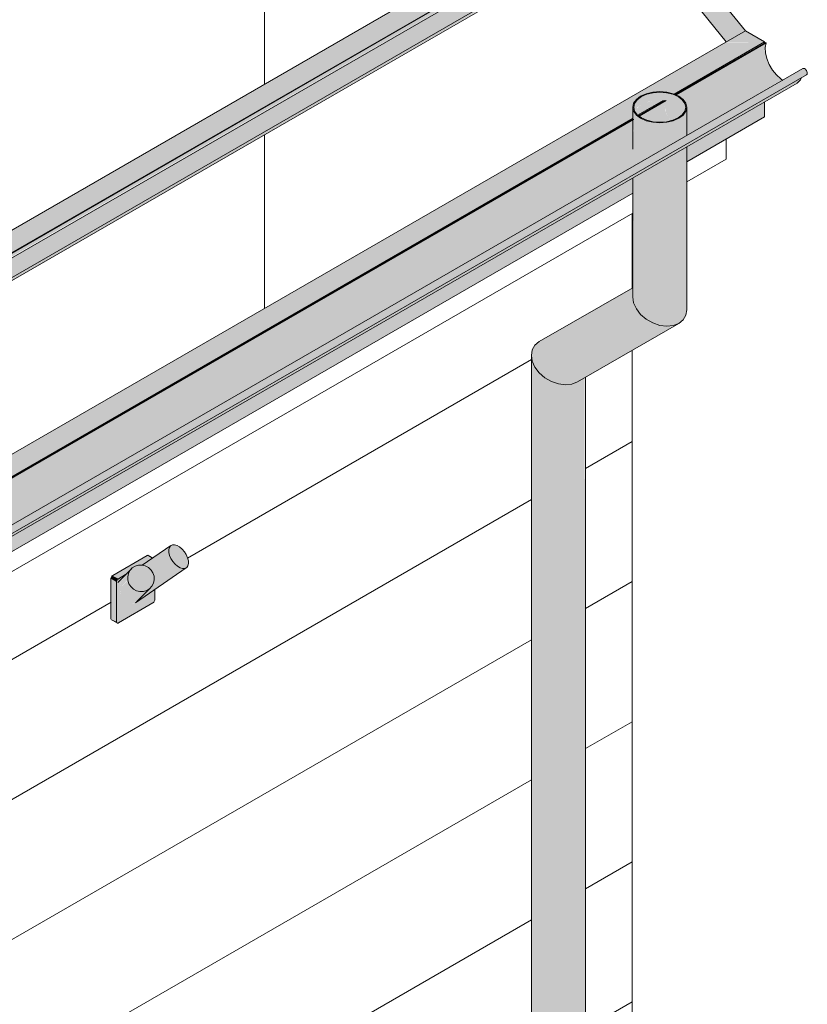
# Model space of a CAD drawing. Header units: centimetres. Extents: x 63249 to 70946, y -123 to 53714.
# Tile 56 of 58: x 70753 to 70899, y 53150 to 53332. Entities that reach past the tile are written whole.
import ezdxf

# ---------------------------------------------------------------- set-up
doc = ezdxf.new("R2010")
doc.units = ezdxf.units.CM
for name, color, linetype, lineweight in [('A-GENM', 7, 'Continuous', 5), ('A-ROOF', 7, 'Continuous', 5), ('A-ROOF-OTLN', 7, 'Continuous', 5), ('A-ROOF-PATT', 7, 'Continuous', 5), ('A-WALL', 7, 'Continuous', 5), ('A-WALL-PATT', 7, 'Continuous', 5), ('P-PIPE', 7, 'Continuous', 5)]:
    doc.layers.add(name, color=color, linetype=linetype, lineweight=lineweight)

# ---------------------------------------------------------------- blocks, each defined once
blk = doc.blocks.new('Uchwyt na flagę - Typ 1-9009511-_3D_ Kopia 1 Kopia 1')
at = {"layer": 'A-GENM', "true_color": 0x7f7f7f}
for points in [[(-797.79, 53228.92), (-793.9, 53231.6), (-794.67, 53232.64), (-795.06, 53233.78), (-795.05, 53234.35), (-794.92, 53234.76), (-794.96, 53234.85), (-799.88, 53231.37), (-799.01, 53231.05), (-798.57, 53230.7), (-798.18, 53230.22), (-797.9, 53229.62), (-797.8, 53229.16)], [(-792.51, 53230.8), (-791.87, 53230.93), (-791.77, 53230.99), (-791.55, 53231.29), (-791.44, 53231.71), (-791.55, 53232.6), (-791.84, 53233.35), (-792.61, 53234.39), (-793.55, 53235.06), (-794.32, 53235.18), (-794.41, 53235.17), (-794.74, 53235.01), (-794.96, 53234.7), (-795.07, 53234.28), (-794.96, 53233.39), (-794.67, 53232.64), (-793.9, 53231.6), (-792.96, 53230.93), (-792.57, 53230.82)], [(-804.38, 53228.9), (-802.86, 53229.86), (-801.76, 53230.93), (-801.29, 53231.22), (-800.37, 53231.41), (-799.87, 53231.51), (-798.55, 53232.37), (-798.15, 53232.65), (-799.07, 53233.19), (-805.44, 53229.51), (-804.73, 53229.11)], [(-798.15, 53232.65), (-798.03, 53232.73), (-799, 53233.22), (-798.98, 53233.14), (-798.73, 53232.99)], [(-804.15, 53227.09), (-802.65, 53228.74), (-802.59, 53229.66), (-802.48, 53230), (-802.26, 53230.43), (-803.88, 53228.53), (-804.13, 53227.3)], [(-800.41, 53226.53), (-799.48, 53226.63), (-799.16, 53226.72), (-798.62, 53227.05), (-798.13, 53227.65), (-797.83, 53228.43), (-797.79, 53228.92), (-797.9, 53229.62), (-798.21, 53230.27), (-798.65, 53230.77), (-799.25, 53231.17), (-799.81, 53231.36), (-800.37, 53231.41), (-800.85, 53231.35), (-801.32, 53231.21), (-801.88, 53230.83), (-802.26, 53230.43), (-802.62, 53229.51), (-802.68, 53229.24), (-802.52, 53228.22), (-802.26, 53227.7), (-801.76, 53227.13), (-801.33, 53226.84), (-801.03, 53226.68), (-800.47, 53226.54)], [(-801.19, 53224.53), (-799.77, 53225.46), (-792.1, 53230.82), (-792.51, 53230.8), (-792.96, 53230.93), (-793.9, 53231.6), (-797.79, 53228.92), (-797.84, 53228.39), (-797.96, 53227.98), (-798.2, 53227.52), (-800.56, 53225.12), (-801.16, 53224.55)], [(-804.73, 53220.94), (-804.73, 53228.29), (-805.79, 53228.9), (-805.79, 53221.55)], [(-804.73, 53228.29), (-804.63, 53228.64), (-804.47, 53228.95), (-805.53, 53229.45), (-805.78, 53229.01), (-805.69, 53228.84), (-804.75, 53228.3)], [(-804.38, 53220.74), (-797.96, 53224.5), (-797.66, 53225.12), (-797.66, 53226.92), (-801.67, 53224.28), (-802.28, 53224.24), (-802.92, 53224.47), (-803.36, 53224.84), (-803.69, 53225.31), (-804, 53226.08), (-804.13, 53226.83), (-804.12, 53227.43), (-803.92, 53228.39), (-803.63, 53228.99), (-803.45, 53229.24), (-803.36, 53229.49), (-804.38, 53228.9), (-804.73, 53228.29), (-804.73, 53220.94)], [(-802.11, 53224.2), (-801.3, 53224.47), (-800.95, 53224.73), (-798.62, 53227.05), (-799.48, 53226.63), (-800.21, 53226.53), (-800.47, 53226.54), (-801.33, 53226.84), (-801.88, 53227.24), (-802.33, 53227.8), (-802.58, 53228.39), (-802.64, 53228.6), (-804.15, 53227.09), (-803.94, 53225.86), (-803.63, 53225.19), (-803.25, 53224.72), (-802.93, 53224.47), (-802.45, 53224.27), (-802.15, 53224.21)], [(-804.68, 53220.76), (-804.73, 53220.94), (-805.78, 53221.45), (-805.74, 53221.38), (-804.72, 53220.78)]]:
    blk.add_hatch(color=8, dxfattribs=at).paths.add_polyline_path(points)
at = {"layer": 'A-GENM'}
for p, q in [((-794.68, 53235.05), (-800, 53231.38)), ((-805.44, 53229.51), (-799.07, 53233.19)), ((-799.5, 53231.72), (-799.97, 53231.44)), ((-798.01, 53232.75), (-798.82, 53233.21)), ((-801.99, 53230.74), (-804.51, 53228.22)), ((-801.22, 53224.46), (-791.84, 53230.94)), ((-805.79, 53221.55), (-805.79, 53228.9)), ((-804.73, 53228.29), (-804.73, 53220.94)), ((-803.07, 53229.66), (-804.38, 53228.9)), ((-800.97, 53224.69), (-798.46, 53227.2)), ((-797.66, 53225.02), (-797.66, 53226.95)), ((-804.38, 53220.74), (-798.01, 53224.41)), ((-805.69, 53221.32), (-804.63, 53220.71))]:
    blk.add_line(p, q, dxfattribs=at)
for points in [[(-792.61, 53234.39, 0), (-793.07, 53234.78, 0), (-793.55, 53235.06, 0), (-794.01, 53235.19, 0), (-794.41, 53235.17, 0), (-794.74, 53235.01, 0), (-794.96, 53234.7, 0), (-795.07, 53234.28, 0), (-795.06, 53233.78, 0), (-794.92, 53233.22, 0), (-794.67, 53232.64, 0), (-794.32, 53232.09, 0), (-793.9, 53231.6, 0)], [(-793.9, 53231.6, 0), (-793.44, 53231.21, 0), (-792.96, 53230.93, 0), (-792.51, 53230.8, 0), (-792.1, 53230.82, 0), (-791.77, 53230.99, 0), (-791.55, 53231.29, 0), (-791.44, 53231.71, 0), (-791.45, 53232.21, 0), (-791.59, 53232.77, 0), (-791.84, 53233.35, 0), (-792.19, 53233.9, 0), (-792.61, 53234.39, 0)], [(-799.07, 53233.19, 0), (-798.98, 53233.23, 0), (-798.9, 53233.24, 0)], [(-797.81, 53229.35, 0), (-798.01, 53229.96, 0), (-798.36, 53230.51, 0), (-798.84, 53230.95, 0), (-799.42, 53231.26, 0), (-800.04, 53231.41, 0), (-800.68, 53231.4, 0), (-801.29, 53231.22, 0), (-801.83, 53230.89, 0), (-802.26, 53230.43, 0), (-802.55, 53229.86, 0), (-802.68, 53229.24, 0), (-802.64, 53228.6, 0)], [(-805.79, 53228.9, 0), (-805.78, 53229.01, 0), (-805.74, 53229.13, 0), (-805.69, 53229.25, 0), (-805.61, 53229.36, 0), (-805.53, 53229.45, 0), (-805.44, 53229.51, 0)], [(-804.38, 53228.9, 0), (-804.47, 53228.84, 0), (-804.55, 53228.75, 0), (-804.63, 53228.64, 0), (-804.68, 53228.52, 0), (-804.72, 53228.4, 0), (-804.73, 53228.29, 0)], [(-802.64, 53228.6, 0), (-802.44, 53227.98, 0), (-802.09, 53227.43, 0), (-801.61, 53226.99, 0), (-801.04, 53226.68, 0), (-800.41, 53226.53, 0), (-799.77, 53226.54, 0), (-799.16, 53226.72, 0), (-798.62, 53227.05, 0), (-798.2, 53227.52, 0), (-797.91, 53228.08, 0), (-797.78, 53228.7, 0), (-797.81, 53229.35, 0)], [(-798.01, 53224.41, 0), (-797.92, 53224.48, 0), (-797.84, 53224.57, 0), (-797.76, 53224.68, 0), (-797.71, 53224.79, 0), (-797.67, 53224.91, 0), (-797.66, 53225.02, 0)], [(-805.74, 53221.38, 0), (-805.78, 53221.45, 0), (-805.79, 53221.55, 0)], [(-804.73, 53220.94, 0), (-804.72, 53220.84, 0), (-804.68, 53220.76, 0), (-804.63, 53220.71, 0), (-804.55, 53220.69, 0), (-804.47, 53220.7, 0), (-804.38, 53220.74, 0)]]:
    blk.add_polyline3d(points, dxfattribs=at)
blk = doc.blocks.new('Construction_Roof-Accessories_Lindab_SNO_KOTEGL - Construction_Roof-Accessories_Lindab_SNO-V50-_3D_ Kopia 1 Kopia 1')
at = {"layer": 'A-GENM', "true_color": 0x383e42}
for points in [[(-847.62, 53275.67), (-720.34, 53349.15), (-722.67, 53351.78), (-849.94, 53278.3), (-847.71, 53275.77)], [(-846.89, 53275.35), (-719.61, 53348.83), (-719.72, 53349.44), (-847, 53275.95), (-846.92, 53275.48)], [(-846.97, 53275.08), (-719.61, 53348.7), (-719.72, 53348.77), (-846.89, 53275.21), (-846.93, 53275.12)], [(-849.94, 53278.3), (-734.31, 53345.25), (-849.99, 53278.33), (-849.98, 53278.33)], [(-852.01, 53268.52), (-724.73, 53342.01), (-726.6, 53344.57), (-853.88, 53271.09), (-852.38, 53269.04)], [(-851.96, 53267.98), (-724.6, 53341.64), (-724.74, 53342), (-851.95, 53268.44), (-851.9, 53268.06), (-851.95, 53267.99)]]:
    blk.add_hatch(color=250, dxfattribs=at).paths.add_polyline_path(points)
at = {"layer": 'A-GENM', "color": 250, "true_color": 0x2a2a2a}
for p, q in [((-722.87, 53351.86), (-850.14, 53278.37)), ((-722.67, 53351.78), (-720.34, 53349.15)), ((-847.08, 53275.98), (-719.8, 53349.46)), ((-847, 53275.95), (-719.72, 53349.44)), ((-846.97, 53275.08), (-719.69, 53348.56)), ((-719.8, 53349.46), (-719.72, 53349.44)), ((-719.72, 53349.44), (-719.61, 53348.83)), ((-726.61, 53344.59), (-724.73, 53342.01)), ((-852.01, 53268.52), (-724.73, 53342.01)), ((-851.97, 53267.98), (-724.69, 53341.46)), ((-847.62, 53275.67), (-849.94, 53278.3)), ((-847, 53275.95), (-847.08, 53275.98)), ((-846.89, 53275.35), (-847, 53275.95)), ((-852.01, 53268.52), (-853.89, 53271.1))]:
    blk.add_line(p, q, dxfattribs=at)
for points in [[(-722.87, 53351.85, 0), (-722.83, 53351.87, 0), (-722.79, 53351.86, 0), (-722.75, 53351.85, 0), (-722.71, 53351.82, 0), (-722.67, 53351.78, 0)], [(-719.61, 53348.83, 0), (-719.61, 53348.75, 0), (-719.62, 53348.67, 0), (-719.65, 53348.61, 0), (-719.69, 53348.57, 0), (-719.69, 53348.56, 0)], [(-724.73, 53342.01, 0), (-724.67, 53341.92, 0), (-724.63, 53341.83, 0), (-724.61, 53341.73, 0), (-724.6, 53341.64, 0), (-724.61, 53341.57, 0), (-724.64, 53341.51, 0), (-724.68, 53341.46, 0), (-724.69, 53341.46, 0)], [(-849.94, 53278.3, 0), (-849.99, 53278.33, 0), (-850.03, 53278.36, 0), (-850.07, 53278.38, 0), (-850.11, 53278.38, 0), (-850.15, 53278.37, 0)], [(-846.97, 53275.08, 0), (-846.97, 53275.08, 0), (-846.93, 53275.12, 0), (-846.9, 53275.18, 0), (-846.89, 53275.26, 0), (-846.89, 53275.35, 0)], [(-851.97, 53267.98, 0), (-851.96, 53267.98, 0), (-851.92, 53268.02, 0), (-851.89, 53268.08, 0), (-851.88, 53268.16, 0), (-851.89, 53268.25, 0), (-851.91, 53268.34, 0), (-851.95, 53268.44, 0), (-852.01, 53268.52, 0)]]:
    blk.add_polyline3d(points, dxfattribs=at)
blk = doc.blocks.new('ARu Rura spustowa okrągła ___FK_04_0 - Na ziemię _φ10_-9218120-_3D_ Kopia 1 Kopia 1')
at = {"layer": 'P-PIPE', "true_color": 0x383e42}
h = blk.add_hatch(color=250, dxfattribs=at)
h.paths.add_polyline_path([(-704.26, 53313.25), (-702.25, 53313.52), (-701.76, 53313.64), (-700.73, 53314.1), (-699.73, 53314.97), (-699.43, 53315.41), (-699.26, 53316.14), (-699.46, 53316.93), (-700.1, 53317.71), (-701.15, 53318.37), (-702.26, 53318.76), (-703.02, 53318.93), (-704.26, 53319.03), (-706.26, 53318.76), (-707.19, 53318.45), (-708.12, 53317.93), (-708.63, 53317.53), (-709.09, 53316.89), (-709.22, 53315.95), (-708.95, 53315.19), (-708.32, 53314.5), (-707.57, 53314), (-706.26, 53313.52), (-704.92, 53313.3)])
h.paths.add_polyline_path([(-704.26, 53313.37), (-705.55, 53313.48), (-706.76, 53313.78), (-708.06, 53314.48), (-708.59, 53315), (-708.95, 53315.67), (-709.06, 53316.14), (-708.9, 53316.86), (-708.42, 53317.53), (-707.65, 53318.1), (-706.26, 53318.64), (-705.5, 53318.82), (-704.26, 53318.91), (-703.02, 53318.82), (-701.39, 53318.33), (-700.7, 53317.97), (-699.93, 53317.28), (-699.62, 53316.86), (-699.46, 53316.14), (-699.65, 53315.39), (-700.18, 53314.7), (-701.05, 53314.1), (-702.32, 53313.63), (-703.02, 53313.46), (-704.26, 53313.37)])
for points in [[(-708.89, 53315.41), (-708.39, 53316.1), (-707.65, 53316.65), (-707.65, 53318.1), (-708.59, 53317.28), (-708.9, 53316.86), (-709.04, 53316.03), (-708.9, 53315.42)], [(-702.32, 53313.63), (-701.76, 53313.78), (-700.73, 53314.29), (-699.93, 53315), (-699.62, 53315.42), (-699.46, 53316.14), (-699.65, 53316.89), (-700.18, 53317.58), (-701.05, 53318.18), (-702.28, 53318.64), (-703.02, 53318.82), (-704.26, 53318.91), (-705.55, 53318.8), (-706.76, 53318.5), (-707.65, 53318.1), (-707.65, 53316.65), (-706.26, 53317.18), (-705.5, 53317.36), (-703.6, 53317.41), (-703.6, 53317.22), (-703.32, 53317.39), (-703.07, 53317.34), (-703.35, 53316.44), (-703.15, 53315.2), (-702.33, 53313.64)], [(-721.72, 53264.78), (-720.38, 53264.95), (-718.85, 53265.66), (-701.33, 53275.89), (-702.18, 53275.69), (-703.25, 53275.64), (-704.44, 53275.84), (-705.65, 53276.28), (-706.8, 53276.96), (-707.8, 53277.82), (-708.75, 53279.2), (-709.09, 53279.96), (-709.26, 53281.78), (-709.38, 53282.68), (-726.75, 53272.6), (-727.34, 53272.11), (-727.84, 53271.25), (-728.01, 53270.23), (-727.8, 53269.04), (-727.34, 53268.03), (-726.54, 53266.99), (-725.37, 53266.02), (-724.2, 53265.37), (-722.96, 53264.95), (-721.72, 53264.78)], [(-727.84, 53075.98), (-726.75, 53076.14), (-725.51, 53076.5), (-723.01, 53077.46), (-719.92, 53078.94), (-719.47, 53079.19), (-719.47, 53265.3), (-720.51, 53264.9), (-721.72, 53264.78), (-723.01, 53264.95), (-724.3, 53265.4), (-725.51, 53266.1), (-726.75, 53267.26), (-727.34, 53268.03), (-727.84, 53269.13), (-728.01, 53269.51), (-728.01, 53076.1), (-727.88, 53076)], [(-719.47, 53079.19), (-718.13, 53080.16), (-718.01, 53080.38), (-718.13, 53266.08), (-719.47, 53265.3), (-719.47, 53079.46)]]:
    blk.add_hatch(color=250, dxfattribs=at).paths.add_polyline_path(points)
h = blk.add_hatch(color=250, dxfattribs=at)
h.paths.add_polyline_path([(-702.97, 53275.61), (-701.76, 53275.73), (-700.73, 53276.13), (-700.73, 53308), (-709.15, 53303.13), (-709.05, 53279.87), (-708.28, 53278.45), (-707.43, 53277.5), (-706.26, 53276.63), (-705.27, 53276.13), (-703.87, 53275.73), (-703.11, 53275.63)])
h.paths.add_polyline_path([(-706.17, 53306.93), (-700.73, 53310.08), (-700.73, 53314.1), (-702.33, 53313.5), (-702.97, 53313.35), (-704.97, 53313.31), (-706.26, 53313.52), (-706.76, 53313.64), (-708.2, 53314.4), (-708.64, 53314.76), (-709.12, 53315.54), (-709.26, 53315.94), (-709.15, 53314.02), (-709.09, 53313.94), (-709.06, 53313.9), (-709.12, 53313.11), (-708.99, 53310.96), (-708.59, 53309.31), (-707.8, 53307.93), (-707.61, 53307.73), (-706.68, 53307.07), (-706.26, 53306.96)])
h = blk.add_hatch(color=250, dxfattribs=at)
h.paths.add_polyline_path([(-700.73, 53276.13), (-699.86, 53276.91), (-699.42, 53277.74), (-699.26, 53279.2), (-699.26, 53308.84), (-700.73, 53308), (-700.73, 53276.39)])
h.paths.add_polyline_path([(-700.73, 53310.08), (-699.26, 53310.92), (-699.26, 53316.14), (-699.43, 53315.39), (-699.93, 53314.7), (-700.73, 53314.1), (-700.73, 53310.51)])
at = {"layer": 'P-PIPE'}
for p, q in [((-709.26, 53316.14), (-709.26, 53308.4)), ((-699.26, 53310.92), (-699.26, 53316.14)), ((-699.26, 53278.66), (-699.26, 53308.8)), ((-709.26, 53303.08), (-709.26, 53281.06)), ((-709.25, 53282.75), (-726.54, 53272.77)), ((-719.47, 53265.3), (-700.73, 53276.13)), ((-728.01, 53270.23), (-728.01, 53076.1)), ((-718.01, 53080.35), (-718.01, 53266.17))]:
    blk.add_line(p, q, dxfattribs=at)
for points in [[(-707.8, 53318.18, 0), (-708.59, 53317.58, 0), (-709.09, 53316.89, 0), (-709.26, 53316.14, 0), (-709.09, 53315.39, 0), (-708.59, 53314.7, 0), (-707.8, 53314.1, 0), (-706.76, 53313.64, 0), (-705.55, 53313.35, 0), (-704.26, 53313.25, 0), (-702.97, 53313.35, 0), (-701.76, 53313.64, 0), (-700.73, 53314.1, 0)], [(-700.87, 53314.18, 0), (-701.86, 53313.74, 0), (-703.02, 53313.46, 0), (-704.26, 53313.37, 0), (-705.5, 53313.46, 0), (-706.66, 53313.74, 0), (-707.65, 53314.18, 0), (-708.42, 53314.75, 0), (-708.9, 53315.42, 0), (-709.06, 53316.14, 0), (-708.9, 53316.86, 0), (-708.42, 53317.53, 0), (-707.65, 53318.1, 0)], [(-700.73, 53314.1, 0), (-699.93, 53314.7, 0), (-699.43, 53315.39, 0), (-699.26, 53316.14, 0), (-699.43, 53316.89, 0), (-699.93, 53317.58, 0), (-700.73, 53318.18, 0), (-701.76, 53318.64, 0), (-702.97, 53318.93, 0), (-704.26, 53319.03, 0), (-705.55, 53318.93, 0), (-706.76, 53318.64, 0), (-707.8, 53318.18, 0)], [(-707.65, 53318.1, 0), (-706.66, 53318.54, 0), (-705.5, 53318.82, 0), (-704.26, 53318.91, 0), (-703.02, 53318.82, 0), (-701.86, 53318.54, 0), (-700.87, 53318.1, 0), (-700.1, 53317.53, 0), (-699.62, 53316.86, 0), (-699.46, 53316.14, 0), (-699.62, 53315.42, 0), (-700.1, 53314.75, 0), (-700.87, 53314.18, 0)], [(-709.26, 53281.06, 0), (-709.09, 53279.96, 0), (-708.59, 53278.85, 0), (-707.8, 53277.82, 0), (-706.76, 53276.92, 0), (-705.55, 53276.23, 0), (-704.26, 53275.78, 0), (-702.97, 53275.61, 0), (-701.76, 53275.73, 0), (-700.73, 53276.13, 0)], [(-700.73, 53276.13, 0), (-699.93, 53276.78, 0), (-699.43, 53277.65, 0), (-699.26, 53278.66, 0)], [(-726.54, 53272.77, 0), (-727.34, 53272.11, 0), (-727.84, 53271.25, 0), (-728.01, 53270.23, 0), (-727.84, 53269.13, 0), (-727.34, 53268.03, 0), (-726.54, 53266.99, 0), (-725.51, 53266.1, 0), (-724.3, 53265.4, 0), (-723.01, 53264.95, 0), (-721.72, 53264.78, 0), (-720.51, 53264.9, 0), (-719.47, 53265.3, 0)]]:
    blk.add_polyline3d(points, dxfattribs=at)

msp = doc.modelspace()

# ---------------------------------------------------------------- hatches: boundary and pattern name
at = {"layer": 'A-ROOF-OTLN', "true_color": 0x383e42}
h = msp.add_hatch(color=250, dxfattribs=at)
h.paths.add_polyline_path([(70089.18, 52865.08), (70866.55, 53313.94), (70866.49, 53314.02), (70089.04, 52865.16)])
h.paths.add_polyline_path([(70867.58, 53314.48), (70872.58, 53317.37), (70872.32, 53317.39), (70867.45, 53314.58)])
h.paths.add_polyline_path([(70874.39, 53318.41), (70891.07, 53328.04), (70890.92, 53328.13), (70874.22, 53318.49)])
h = msp.add_hatch(color=250, dxfattribs=at)
h.paths.add_polyline_path([(70094.28, 52857.63), (70095.03, 52858), (70095.53, 52858.7), (70095.71, 52859.16), (70095.84, 52860.01), (70095.97, 52860.06), (70096.17, 52860.25), (70096.17, 52860.36), (70096.17, 52860.47), (70110.2, 52868.57), (70109.91, 52868.84), (70109.45, 52869.77), (70109.29, 52871.71), (70109.36, 52873.47), (70109.49, 52873.95), (70110.13, 52874.73), (70111.19, 52875.39), (70112.09, 52875.73), (70113.3, 52875.97), (70114.3, 52876.04), (70116.29, 52875.78), (70117.16, 52875.5), (70118.02, 52875.06), (70118.66, 52874.54), (70119.29, 52873.82), (70869.38, 53306.96), (70868.88, 53307.11), (70867.84, 53307.93), (70867.05, 53309.31), (70866.65, 53310.99), (70866.53, 53312.13), (70866.55, 53313.89), (70089.18, 52865.08), (70089.04, 52863.85), (70089.07, 52863.23), (70089.33, 52862.12), (70089.79, 52861.01), (70090.69, 52859.63), (70091.22, 52859.02), (70091.87, 52858.42), (70092.74, 52857.9), (70093.53, 52857.64)])
h.paths.add_polyline_path([(70113.46, 52870.45), (70116.97, 52872.48), (70114.29, 52873.66), (70114, 52873.72), (70113.05, 52874.12), (70112.42, 52874.17), (70111.89, 52874.34), (70110.9, 52874.12), (70110.13, 52873.33), (70109.73, 52872.33), (70110.37, 52871.59), (70111.19, 52871.07), (70112.31, 52870.66), (70113.05, 52870.48)])
h.paths.add_polyline_path([(70876.38, 53310.92), (70894.02, 53321.23), (70893.76, 53321.39), (70892.59, 53322.58), (70892.05, 53323.34), (70891.63, 53324.05), (70891.07, 53325.69), (70890.95, 53326.2), (70890.95, 53327.42), (70890.95, 53327.98), (70874.48, 53318.37), (70875.08, 53318.05), (70875.8, 53317.45), (70876.26, 53316.65), (70876.38, 53316.14), (70876.38, 53311.36)])
h.paths.add_polyline_path([(70871.38, 53313.37), (70873.31, 53313.63), (70872.62, 53314.92), (70872.37, 53315.49), (70872.3, 53316.46), (70872.58, 53317.37), (70867.58, 53314.48), (70868.2, 53314.08), (70869.39, 53313.64), (70870.84, 53313.41), (70870.89, 53313.41)])
msp.add_hatch(color=250, dxfattribs=at).paths.add_polyline_path([(70096.65, 52859.14), (70898.66, 53322.29), (70898.61, 53322.75), (70898.31, 53323.18), (70897.94, 53323.34), (70897.4, 53323.06), (70096.17, 52860.36), (70096.55, 52860.09), (70096.77, 52859.61), (70096.73, 52859.21)])
h = msp.add_hatch(color=250, dxfattribs=at)
h.paths.add_polyline_path([(70095.03, 52857.73), (70113.68, 52868.5), (70114.94, 52869.7), (70096.78, 52859.33), (70096.73, 52859.41), (70096.36, 52859.31), (70096.39, 52859.39), (70096.77, 52859.61), (70096.52, 52860.12), (70096.34, 52860.17), (70095.95, 52859.95), (70095.82, 52858.96), (70095.34, 52858.06), (70095.19, 52857.91)])
h.paths.add_polyline_path([(70117.03, 52870.91), (70118.02, 52871.45), (70117.39, 52871.12)])
h.paths.add_polyline_path([(70119.29, 52871.74), (70897.06, 53320.86), (70897.41, 53321.23), (70897.54, 53321.53), (70119.21, 52872.16), (70119.29, 52871.91)])
at = {"layer": 'A-ROOF-PATT', "true_color": 0xc7ae96}
for points in [[(70883.69, 53328.22), (70887.22, 53330.26), (70578.47, 53714.36), (70574.93, 53712.32), (70883.04, 53329.02)], [(70887.22, 53328.22), (70890.76, 53328.22), (70887.22, 53330.26), (70883.69, 53328.22)]]:
    msp.add_hatch(color=253, dxfattribs=at).paths.add_polyline_path(points)
at = {"layer": 'A-ROOF-PATT'}
h = msp.add_hatch(dxfattribs=at)
h.set_pattern_fill('FP_13', color=256, style=0, pattern_type=2)
h.set_pattern_definition([(90, (62042.68, 51332.19), (-112.25, 22.813), [])])
h.paths.add_polyline_path([(70088.88, 52869.34), (70883.69, 53328.22), (70590.38, 53693.1), (69795.57, 53234.22), (70086.13, 52872.75)])
h.paths.add_polyline_path([(70087.28, 52900.56), (70087.23, 52900.67), (70087.13, 52900.65), (70086.67, 52900.74), (70087.13, 52901.13), (70084.75, 52904.57), (70084.78, 52904.82), (70089.15, 52910.84), (70089.3, 52911.06), (70101.9, 52918.48), (70096.75, 52924.89), (70096.96, 52925.01), (70107.13, 52929.24), (70107.65, 52929.03), (70107.83, 52929.14), (70110.99, 52925.06), (70110.87, 52924.91), (70110.99, 52924.35), (70111.1, 52924.33), (70110.29, 52923.19), (70186.83, 52967.37), (70181.6, 52973.88), (70182.66, 52974.36), (70191.98, 52978.23), (70192.51, 52978.02), (70192.68, 52978.13), (70195.84, 52974.05), (70195.73, 52973.9), (70195.84, 52973.34), (70195.95, 52973.32), (70195.15, 52972.18), (70229.26, 52991.87), (70224.03, 52998.37), (70224.24, 52998.5), (70234.41, 53002.73), (70234.93, 53002.52), (70235.11, 53002.62), (70238.27, 52998.54), (70238.15, 52998.39), (70238.27, 52997.84), (70238.38, 52997.82), (70237.57, 52996.67), (70314.11, 53040.86), (70308.88, 53047.36), (70309.27, 53047.56), (70319.26, 53051.72), (70319.79, 53051.51), (70319.96, 53051.61), (70323.12, 53047.53), (70323.01, 53047.38), (70323.12, 53046.83), (70323.23, 53046.81), (70322.42, 53045.66), (70356.54, 53065.35), (70351.31, 53071.86), (70351.52, 53071.98), (70361.69, 53076.21), (70362.21, 53076), (70362.39, 53076.11), (70365.55, 53072.03), (70365.43, 53071.88), (70365.55, 53071.32), (70365.66, 53071.3), (70364.85, 53070.15), (70441.39, 53114.34), (70436.16, 53120.85), (70436.37, 53120.97), (70446.54, 53125.2), (70447.07, 53124.99), (70447.24, 53125.1), (70450.4, 53121.02), (70450.28, 53120.87), (70450.4, 53120.31), (70450.51, 53120.29), (70449.7, 53119.14), (70483.82, 53138.84), (70478.59, 53145.34), (70478.8, 53145.47), (70488.97, 53149.7), (70489.49, 53149.49), (70489.67, 53149.59), (70492.82, 53145.51), (70492.71, 53145.36), (70492.82, 53144.81), (70492.94, 53144.79), (70492.13, 53143.64), (70568.67, 53187.83), (70563.44, 53194.33), (70563.65, 53194.46), (70573.82, 53198.69), (70574.34, 53198.48), (70574.52, 53198.58), (70577.68, 53194.5), (70577.56, 53194.35), (70577.68, 53193.8), (70577.79, 53193.78), (70576.98, 53192.63), (70611.09, 53212.32), (70605.87, 53218.83), (70606.08, 53218.95), (70616.25, 53223.18), (70616.77, 53222.97), (70616.95, 53223.08), (70620.1, 53219), (70619.99, 53218.85), (70620.1, 53218.29), (70620.19, 53218.23), (70619.41, 53217.12), (70695.95, 53261.31), (70690.72, 53267.82), (70691.78, 53268.31), (70701.1, 53272.17), (70701.62, 53271.96), (70701.8, 53272.07), (70704.96, 53267.99), (70704.84, 53267.84), (70704.96, 53267.28), (70705.07, 53267.26), (70704.26, 53266.11), (70738.37, 53285.81), (70733.14, 53292.31), (70733.36, 53292.44), (70743.52, 53296.67), (70744.05, 53296.46), (70744.23, 53296.56), (70747.38, 53292.48), (70747.27, 53292.33), (70747.38, 53291.78), (70747.5, 53291.76), (70746.69, 53290.61), (70823.23, 53334.8), (70818, 53341.3), (70818.21, 53341.43), (70828.4, 53345.65), (70828.9, 53345.45), (70829.08, 53345.55), (70832.24, 53341.47), (70832.12, 53341.32), (70832.24, 53340.77), (70832.35, 53340.75), (70831.54, 53339.6), (70852.93, 53351.82), (70852.97, 53351.78), (70855.29, 53349.15), (70855.92, 53349.44), (70855.99, 53348.61), (70855.64, 53348.39), (70849.03, 53344.57), (70851.04, 53341.64), (70850.89, 53341.43), (70087.32, 52900.58)])
h.paths.add_polyline_path([(70104.67, 52919.94), (70105.19, 52920.29), (70105.17, 52920.93), (70104.84, 52921.69), (70104.36, 52922.24), (70103.84, 52922.51), (70103.38, 52922.45), (70103.15, 52922.05), (70103.33, 52922.16), (70103.38, 52921.43), (70103.73, 52920.68), (70104.19, 52920.19), (70104.55, 52919.98)])
h.paths.add_polyline_path([(70106.48, 52922.31), (70106.86, 52922.56), (70106.98, 52923.11), (70106.77, 52923.91), (70106.34, 52924.55), (70105.77, 52924.97), (70105.32, 52925.03), (70104.99, 52924.79), (70104.99, 52924.61), (70105.09, 52924.55), (70105.12, 52924.03), (70105.5, 52923.2), (70105.96, 52922.7), (70106.35, 52922.39), (70106.44, 52922.32)])
h.paths.add_polyline_path([(70108.25, 52924.83), (70108.63, 52925.07), (70108.75, 52925.62), (70108.59, 52926.32), (70108.19, 52926.98), (70107.62, 52927.45), (70107.09, 52927.54), (70106.75, 52927.31), (70106.75, 52927.12), (70106.86, 52927.06), (70106.89, 52926.54), (70107.26, 52925.72), (70107.73, 52925.21), (70108.04, 52924.86), (70108.21, 52924.83)])
h.paths.add_polyline_path([(70189.52, 52968.93), (70190.04, 52969.28), (70190.02, 52969.92), (70189.7, 52970.68), (70189.25, 52971.21), (70188.7, 52971.5), (70188.23, 52971.44), (70188.01, 52971.04), (70188.19, 52971.15), (70188.23, 52970.42), (70188.58, 52969.67), (70189.04, 52969.18), (70189.4, 52968.97)])
h.paths.add_polyline_path([(70191.34, 52971.3), (70191.71, 52971.55), (70191.83, 52972.1), (70191.62, 52972.9), (70191.19, 52973.54), (70190.62, 52973.96), (70190.18, 52974.02), (70189.84, 52973.78), (70189.84, 52973.6), (70189.94, 52973.54), (70189.97, 52973.02), (70190.35, 52972.19), (70190.81, 52971.69), (70191.2, 52971.38), (70191.3, 52971.31)])
h.paths.add_polyline_path([(70193.1, 52973.82), (70193.48, 52974.06), (70193.6, 52974.61), (70193.44, 52975.31), (70193.04, 52975.97), (70192.47, 52976.44), (70191.95, 52976.53), (70191.61, 52976.3), (70191.61, 52976.11), (70191.71, 52976.05), (70191.74, 52975.53), (70192.11, 52974.71), (70192.58, 52974.2), (70192.89, 52973.85), (70193.06, 52973.82)])
h.paths.add_polyline_path([(70231.95, 52993.42), (70232.47, 52993.85), (70232.45, 52994.42), (70232.12, 52995.17), (70231.67, 52995.7), (70231.12, 52996), (70230.66, 52995.93), (70230.43, 52995.54), (70230.61, 52995.64), (70230.66, 52994.91), (70231.01, 52994.17), (70231.47, 52993.67), (70231.83, 52993.47)])
h.paths.add_polyline_path([(70233.76, 52995.8), (70234.14, 52996.05), (70234.26, 52996.59), (70234.05, 52997.39), (70233.62, 52998.04), (70233.05, 52998.45), (70232.6, 52998.51), (70232.26, 52998.28), (70232.26, 52998.09), (70232.37, 52998.04), (70232.4, 52997.51), (70232.78, 52996.69), (70233.24, 52996.19), (70233.63, 52995.88), (70233.72, 52995.8)])
h.paths.add_polyline_path([(70235.53, 52998.31), (70235.91, 52998.56), (70236.03, 52999.1), (70235.87, 52999.8), (70235.47, 53000.47), (70234.9, 53000.93), (70234.37, 53001.02), (70234.03, 53000.79), (70234.03, 53000.6), (70234.14, 53000.54), (70234.17, 53000.03), (70234.54, 52999.2), (70235.01, 52998.7), (70235.32, 52998.35), (70235.49, 52998.31)])
h.paths.add_polyline_path([(70316.8, 53042.41), (70317.33, 53042.84), (70317.3, 53043.41), (70316.98, 53044.16), (70316.53, 53044.69), (70315.98, 53044.99), (70315.51, 53044.92), (70315.28, 53044.53), (70315.47, 53044.63), (70315.51, 53043.9), (70315.86, 53043.16), (70316.32, 53042.66), (70316.68, 53042.46)])
h.paths.add_polyline_path([(70318.61, 53044.79), (70318.99, 53045.04), (70319.11, 53045.58), (70318.9, 53046.38), (70318.47, 53047.03), (70317.9, 53047.44), (70317.46, 53047.5), (70317.12, 53047.27), (70317.12, 53047.08), (70317.22, 53047.03), (70317.25, 53046.5), (70317.63, 53045.68), (70318.09, 53045.18), (70318.48, 53044.87), (70318.57, 53044.79)])
h.paths.add_polyline_path([(70320.38, 53047.3), (70320.76, 53047.55), (70320.88, 53048.09), (70320.72, 53048.79), (70320.32, 53049.46), (70319.75, 53049.92), (70319.23, 53050.01), (70318.89, 53049.78), (70318.89, 53049.59), (70318.99, 53049.54), (70319.02, 53049.02), (70319.39, 53048.2), (70319.86, 53047.69), (70320.17, 53047.34), (70320.34, 53047.3)])
h.paths.add_polyline_path([(70359.23, 53066.91), (70359.75, 53067.26), (70359.73, 53067.9), (70359.4, 53068.66), (70358.95, 53069.19), (70358.4, 53069.48), (70357.94, 53069.41), (70357.71, 53069.02), (70357.89, 53069.13), (70357.94, 53068.4), (70358.29, 53067.65), (70358.75, 53067.16), (70359.1, 53066.95)])
h.paths.add_polyline_path([(70361.04, 53069.28), (70361.42, 53069.53), (70361.54, 53070.08), (70361.32, 53070.89), (70360.9, 53071.52), (70360.33, 53071.94), (70359.88, 53072), (70359.54, 53071.76), (70359.54, 53071.58), (70359.65, 53071.52), (70359.68, 53071), (70360.06, 53070.17), (70360.52, 53069.67), (70360.9, 53069.36), (70361, 53069.29)])
h.paths.add_polyline_path([(70362.81, 53071.8), (70363.18, 53072.04), (70363.31, 53072.59), (70363.15, 53073.29), (70362.75, 53073.95), (70362.18, 53074.42), (70361.65, 53074.51), (70361.31, 53074.28), (70361.31, 53074.09), (70361.42, 53074.03), (70361.45, 53073.51), (70361.82, 53072.69), (70362.28, 53072.18), (70362.6, 53071.83), (70362.77, 53071.8)])
h.paths.add_polyline_path([(70444.08, 53115.9), (70444.61, 53116.33), (70444.58, 53116.89), (70444.25, 53117.65), (70443.8, 53118.18), (70443.26, 53118.47), (70442.79, 53118.4), (70442.56, 53118.01), (70442.74, 53118.12), (70442.79, 53117.39), (70443.16, 53116.62), (70443.6, 53116.14), (70443.96, 53115.94)])
h.paths.add_polyline_path([(70445.89, 53118.27), (70446.27, 53118.52), (70446.39, 53119.07), (70446.23, 53119.77), (70445.75, 53120.51), (70445.18, 53120.93), (70444.74, 53120.99), (70444.4, 53120.75), (70444.4, 53120.57), (70444.5, 53120.51), (70444.53, 53119.99), (70444.91, 53119.16), (70445.37, 53118.66), (70445.76, 53118.35), (70445.85, 53118.28), (70445.88, 53118.27)])
h.paths.add_polyline_path([(70447.66, 53120.79), (70448.04, 53121.03), (70448.16, 53121.58), (70448, 53122.28), (70447.6, 53122.94), (70447.03, 53123.41), (70446.5, 53123.5), (70446.17, 53123.27), (70446.17, 53123.08), (70446.27, 53123.02), (70446.3, 53122.5), (70446.68, 53121.67), (70447.14, 53121.17), (70447.45, 53120.82), (70447.62, 53120.79)])
h.paths.add_polyline_path([(70486.5, 53140.39), (70487.03, 53140.74), (70487.01, 53141.39), (70486.72, 53142.09), (70486.23, 53142.67), (70485.68, 53142.97), (70485.22, 53142.9), (70484.99, 53142.51), (70485.17, 53142.61), (70485.19, 53141.97), (70485.57, 53141.14), (70486.03, 53140.64), (70486.38, 53140.44)])
h.paths.add_polyline_path([(70488.32, 53142.77), (70488.7, 53143.02), (70488.82, 53143.56), (70488.66, 53144.26), (70488.25, 53144.93), (70487.61, 53145.42), (70487.16, 53145.48), (70486.82, 53145.25), (70486.87, 53145.09), (70486.94, 53145.13), (70486.96, 53144.48), (70487.33, 53143.65), (70487.8, 53143.16), (70488.18, 53142.85), (70488.28, 53142.77)])
h.paths.add_polyline_path([(70490.09, 53145.28), (70490.46, 53145.53), (70490.59, 53146.07), (70490.43, 53146.77), (70490.03, 53147.44), (70489.46, 53147.9), (70488.93, 53147.99), (70488.59, 53147.76), (70488.59, 53147.57), (70488.7, 53147.52), (70488.73, 53147), (70489.1, 53146.17), (70489.56, 53145.67), (70489.88, 53145.32), (70490.05, 53145.28)])
h.paths.add_polyline_path([(70571.36, 53189.38), (70571.88, 53189.73), (70571.86, 53190.38), (70571.53, 53191.13), (70571.08, 53191.66), (70570.54, 53191.96), (70570.07, 53191.89), (70569.84, 53191.5), (70570.02, 53191.6), (70570.07, 53190.87), (70570.42, 53190.13), (70570.88, 53189.63), (70571.24, 53189.43)])
h.paths.add_polyline_path([(70573.17, 53191.76), (70573.55, 53192.01), (70573.67, 53192.55), (70573.46, 53193.35), (70573.03, 53193.99), (70572.46, 53194.41), (70572.02, 53194.47), (70571.68, 53194.24), (70571.68, 53194.05), (70571.78, 53193.99), (70571.81, 53193.47), (70572.19, 53192.64), (70572.65, 53192.15), (70573.04, 53191.84), (70573.13, 53191.76)])
h.paths.add_polyline_path([(70574.94, 53194.27), (70575.32, 53194.52), (70575.44, 53195.06), (70575.28, 53195.76), (70574.88, 53196.43), (70574.31, 53196.89), (70573.78, 53196.98), (70573.44, 53196.75), (70573.44, 53196.56), (70573.55, 53196.51), (70573.58, 53195.98), (70573.95, 53195.17), (70574.42, 53194.66), (70574.73, 53194.31), (70574.9, 53194.27)])
h.paths.add_polyline_path([(70613.78, 53213.88), (70614.3, 53214.23), (70614.29, 53214.87), (70613.96, 53215.63), (70613.51, 53216.16), (70612.96, 53216.45), (70612.5, 53216.38), (70612.27, 53215.99), (70612.45, 53216.1), (70612.5, 53215.37), (70612.85, 53214.62), (70613.31, 53214.12), (70613.66, 53213.92)])
h.paths.add_polyline_path([(70615.6, 53216.25), (70615.97, 53216.5), (70616.1, 53217.05), (70615.89, 53217.85), (70615.46, 53218.49), (70614.89, 53218.91), (70614.44, 53218.97), (70614.1, 53218.73), (70614.1, 53218.55), (70614.21, 53218.49), (70614.24, 53217.97), (70614.61, 53217.14), (70615.07, 53216.64), (70615.46, 53216.33), (70615.56, 53216.26)])
h.paths.add_polyline_path([(70617.37, 53218.77), (70617.74, 53219.01), (70617.87, 53219.56), (70617.71, 53220.26), (70617.31, 53220.92), (70616.65, 53221.42), (70616.21, 53221.48), (70615.87, 53221.24), (70615.87, 53221.06), (70615.98, 53221), (70616, 53220.48), (70616.38, 53219.66), (70616.84, 53219.15), (70617.16, 53218.8), (70617.33, 53218.77)])
h.paths.add_polyline_path([(70698.64, 53262.87), (70699.16, 53263.22), (70699.11, 53263.96), (70698.81, 53264.62), (70698.36, 53265.15), (70697.81, 53265.44), (70697.35, 53265.37), (70697.12, 53264.98), (70697.3, 53265.09), (70697.35, 53264.36), (70697.7, 53263.61), (70698.16, 53263.11), (70698.62, 53262.87)])
h.paths.add_polyline_path([(70700.45, 53265.24), (70700.83, 53265.49), (70700.95, 53266.04), (70700.74, 53266.84), (70700.31, 53267.48), (70699.74, 53267.9), (70699.29, 53267.96), (70698.95, 53267.72), (70698.95, 53267.54), (70699.06, 53267.48), (70699.09, 53266.96), (70699.47, 53266.13), (70699.93, 53265.63), (70700.32, 53265.32), (70700.41, 53265.25)])
h.paths.add_polyline_path([(70702.22, 53267.76), (70702.6, 53268), (70702.72, 53268.55), (70702.56, 53269.25), (70702.16, 53269.91), (70701.59, 53270.38), (70701.06, 53270.47), (70700.72, 53270.23), (70700.72, 53270.05), (70700.83, 53269.99), (70700.86, 53269.47), (70701.24, 53268.64), (70701.7, 53268.14), (70702.01, 53267.79), (70702.18, 53267.76)])
h.paths.add_polyline_path([(70741.06, 53287.36), (70741.59, 53287.79), (70741.56, 53288.36), (70741.24, 53289.11), (70740.79, 53289.64), (70740.24, 53289.94), (70739.78, 53289.87), (70739.55, 53289.48), (70739.73, 53289.58), (70739.75, 53288.94), (70740.13, 53288.11), (70740.59, 53287.61), (70740.94, 53287.41)])
h.paths.add_polyline_path([(70742.88, 53289.74), (70743.25, 53289.99), (70743.38, 53290.53), (70743.17, 53291.33), (70742.74, 53291.97), (70742.17, 53292.39), (70741.72, 53292.45), (70741.38, 53292.22), (70741.38, 53292.03), (70741.49, 53291.97), (70741.52, 53291.45), (70741.89, 53290.62), (70742.35, 53290.13), (70742.74, 53289.82), (70742.84, 53289.74)])
h.paths.add_polyline_path([(70744.65, 53292.25), (70745.02, 53292.5), (70745.15, 53293.04), (70744.99, 53293.74), (70744.55, 53294.44), (70744.02, 53294.87), (70743.49, 53294.96), (70743.15, 53294.73), (70743.15, 53294.54), (70743.25, 53294.49), (70743.28, 53293.96), (70743.66, 53293.14), (70744.12, 53292.64), (70744.44, 53292.29), (70744.61, 53292.25)])
h.paths.add_polyline_path([(70825.92, 53336.35), (70826.44, 53336.7), (70826.42, 53337.35), (70826.09, 53338.1), (70825.64, 53338.63), (70825.09, 53338.93), (70824.63, 53338.86), (70824.4, 53338.47), (70824.58, 53338.57), (70824.63, 53337.84), (70824.98, 53337.1), (70825.44, 53336.6), (70825.8, 53336.4)])
h.paths.add_polyline_path([(70827.73, 53338.73), (70828.11, 53338.97), (70828.23, 53339.52), (70828.07, 53340.22), (70827.59, 53340.96), (70827.02, 53341.38), (70826.57, 53341.44), (70826.23, 53341.21), (70826.23, 53341.02), (70826.34, 53340.96), (70826.37, 53340.44), (70826.75, 53339.61), (70827.21, 53339.11), (70827.6, 53338.81), (70827.69, 53338.73)])
h.paths.add_polyline_path([(70829.5, 53341.24), (70829.88, 53341.49), (70830, 53342.03), (70829.84, 53342.73), (70829.44, 53343.4), (70828.87, 53343.86), (70828.34, 53343.95), (70828, 53343.72), (70828, 53343.53), (70828.11, 53343.48), (70828.14, 53342.95), (70828.51, 53342.13), (70828.98, 53341.63), (70829.29, 53341.28), (70829.46, 53341.24)])
at = {"layer": 'A-ROOF-PATT', "true_color": 0xc7ae96}
h = msp.add_hatch(color=253, dxfattribs=at)
h.paths.add_polyline_path([(70088.88, 52851.37), (70109.29, 52863.24), (70109.29, 52865.97), (70094.37, 52857.46), (70093.43, 52857.51), (70092.41, 52857.93), (70091.55, 52858.55), (70090.69, 52859.44), (70090.04, 52860.37), (70089.48, 52861.45), (70089.04, 52862.81), (70088.94, 52863.23), (70088.88, 52864.26), (70089.07, 52865.18), (70866.49, 53314.02), (70866.49, 53314.21), (70088.88, 52865.16), (70088.88, 52852.43)])
h.paths.add_polyline_path([(70119.29, 52868.93), (70866.49, 53300.33), (70866.49, 53303.13), (70119.29, 52871.74)])
h.paths.add_polyline_path([(70876.38, 53306.04), (70890.76, 53314.34), (70890.76, 53317.15), (70876.38, 53308.84)])
h.paths.add_polyline_path([(70867.45, 53314.58), (70872.03, 53317.22), (70872.03, 53317.41), (70867.31, 53314.68)])
h.paths.add_polyline_path([(70874.22, 53318.49), (70890.76, 53328.13), (70890.76, 53328.22), (70874.1, 53318.54)])
h = msp.add_hatch(color=253, dxfattribs=at)
h.paths.add_polyline_path([(70088.88, 52865.25), (70866.49, 53314.21), (70866.38, 53314.76), (70866.45, 53316.48), (70866.58, 53316.93), (70867.22, 53317.71), (70867.98, 53318.24), (70869.38, 53318.76), (70870.13, 53318.93), (70871.38, 53319.03), (70873.38, 53318.76), (70874.16, 53318.64), (70890.76, 53328.22), (70883.52, 53328.13), (70088.88, 52869.34), (70088.88, 52867.29)])
h.paths.add_polyline_path([(70867.31, 53314.68), (70872.03, 53317.41), (70871.38, 53317.46), (70870.13, 53317.36), (70868.46, 53316.86), (70867.98, 53316.65), (70867.05, 53315.83), (70866.76, 53315.39), (70867.3, 53314.7)])
at = {"layer": 'A-ROOF-PATT'}
h = msp.add_hatch(dxfattribs=at)
h.set_pattern_fill('FP_15', color=256, style=0, pattern_type=2)
h.set_pattern_definition([(30, (63749.273, 54958.11), (-8e-05, 25.924136), [])])
h.paths.add_polyline_path([(70088.88, 52847.65), (70109.29, 52859.44), (70109.29, 52863.16), (70088.88, 52851.37)])
h.paths.add_polyline_path([(70119.29, 52865.21), (70866.38, 53296.54), (70866.38, 53300.26), (70119.29, 52868.93), (70119.29, 52867.67)])
h.paths.add_polyline_path([(70876.38, 53302.31), (70883.69, 53306.54), (70883.69, 53310.26), (70876.38, 53306.04)])
at = {"layer": 'A-WALL-PATT'}
h = msp.add_hatch(dxfattribs=at)
h.set_pattern_fill('FP_10', color=256, style=0, pattern_type=2)
h.set_pattern_definition([(30, (63731.847, 54968.172), (-8e-05, 25.924136), [])])
h.paths.add_polyline_path([(70515.78, 52895.61), (70847.63, 53087.21), (70847.63, 53270.23), (70847.8, 53271.25), (70848.47, 53272.26), (70849.7, 53273.12), (70866.26, 53282.78), (70866.26, 53296.47), (70515.78, 53094.13), (70515.78, 52897.25)])
h.paths.add_polyline_path([(70559.62, 52990.33), (70556.09, 52992.37), (70556.09, 53002.17), (70564.57, 53007.07), (70568.11, 53005.02), (70568.11, 52995.23), (70561.91, 52991.65)])
h.paths.add_polyline_path([(70562.81, 52996.75), (70562.82, 52996.82), (70562.8, 52996.82)])
h.paths.add_polyline_path([(70651.74, 53032.28), (70651.74, 53032.34), (70651.62, 53032.41), (70651.53, 53036.18), (70648.96, 53037.83), (70647.55, 53037.01), (70647.55, 53139.07), (70746.55, 53196.23), (70746.6, 53094.27), (70749.34, 53092.52), (70749.32, 53088.62), (70651.75, 53032.29)])
h.paths.add_polyline_path([(70857.63, 53092.98), (70866.26, 53097.96), (70866.26, 53271.13), (70857.63, 53266.08), (70857.63, 53094.61)])
h.paths.add_polyline_path([(70771.26, 53220.74), (70770.92, 53220.84), (70770.82, 53220.84), (70769.86, 53221.45), (70769.85, 53221.92), (70769.95, 53229.25), (70770.2, 53229.51), (70776.77, 53233.22), (70777.62, 53232.74), (70781.31, 53235.18), (70781.83, 53235.13), (70782.2, 53234.99), (70783.03, 53234.39), (70783.79, 53233.35), (70784.18, 53232.21), (70784.17, 53231.6), (70784.05, 53231.23), (70783.6, 53230.8), (70777.98, 53226.92), (70777.98, 53225.02), (70777.47, 53224.32), (70771.61, 53220.94)])

# ---------------------------------------------------------------- linework, layer by layer
at = {"layer": 'A-ROOF'}
for p, q in [((70574.93, 53712.32), (70883.69, 53328.22)), ((70883.69, 53310.26), (70883.69, 53306.54)), ((70883.69, 53306.54), (70876.38, 53302.31)), ((70866.38, 53296.54), (70119.29, 52865.21))]:
    msp.add_line(p, q, dxfattribs=at)
at = {"layer": 'A-ROOF-OTLN'}
for p, q in [((70578.47, 53714.36), (70887.22, 53330.26)), ((70085.34, 52867.29), (70887.22, 53330.26)), ((70887.22, 53330.26), (70890.76, 53328.22)), ((70890.76, 53328.22), (70874.04, 53318.57)), ((70890.76, 53328.03), (70890.76, 53328.22)), ((70890.92, 53328.13), (70874.22, 53318.49)), ((70891.07, 53328.04), (70874.39, 53318.41)), ((70890.92, 53328.13), (70891.07, 53328.04)), ((70897.83, 53323.31), (70095.95, 52860.34)), ((70096.65, 52859.14), (70898.53, 53322.11)), ((70094.91, 52857.66), (70896.79, 53320.62)), ((70872.03, 53317.41), (70867.29, 53314.67)), ((70872.32, 53317.39), (70867.45, 53314.58)), ((70872.58, 53317.37), (70867.58, 53314.48)), ((70890.76, 53314.34), (70890.76, 53317.15)), ((70866.39, 53314.15), (70088.88, 52865.25)), ((70866.49, 53314.02), (70089.04, 52865.16)), ((70866.57, 53313.9), (70089.18, 52865.08)), ((70890.76, 53314.34), (70876.38, 53306.04)), ((70866.39, 53300.27), (70119.29, 52868.93))]:
    msp.add_line(p, q, dxfattribs=at)
for points in [[(70891.07, 53328.04, 0), (70890.9, 53327.19, 0), (70890.95, 53326.2, 0), (70891.2, 53325.13, 0), (70891.63, 53324.05, 0), (70892.23, 53323.03, 0), (70892.95, 53322.12, 0), (70893.76, 53321.39, 0), (70894.14, 53321.12, 0)], [(70897.83, 53323.31, 0), (70897.94, 53323.34, 0), (70898.06, 53323.33, 0), (70898.18, 53323.28, 0), (70898.31, 53323.18, 0), (70898.43, 53323.06, 0), (70898.53, 53322.91, 0), (70898.61, 53322.75, 0), (70898.66, 53322.58, 0), (70898.67, 53322.43, 0), (70898.66, 53322.29, 0), (70898.61, 53322.18, 0), (70898.53, 53322.11, 0)], [(70897.56, 53321.51, 0), (70897.41, 53321.23, 0), (70896.91, 53320.7, 0), (70896.79, 53320.62, 0)]]:
    msp.add_polyline3d(points, dxfattribs=at)
at = {"layer": 'A-WALL'}
for p, q in [((70866.26, 53282.66), (70866.26, 53296.47)), ((70866.26, 53097.96), (70866.26, 53271.13))]:
    msp.add_line(p, q, dxfattribs=at)

# ---------------------------------------------------------------- block references
at = {"layer": 'A-GENM', "color": 250, "true_color": 0x2a2a2a}
msp.add_blockref('Construction_Roof-Accessories_Lindab_SNO_KOTEGL - Construction_Roof-Accessories_Lindab_SNO-V50-_3D_ Kopia 1 Kopia 1', (71575.64, 0), dxfattribs=at)
at = {"layer": 'A-GENM'}
msp.add_blockref('Uchwyt na flagę - Typ 1-9009511-_3D_ Kopia 1 Kopia 1', (71575.64, 0), dxfattribs=at)
at = {"layer": 'P-PIPE'}
msp.add_blockref('ARu Rura spustowa okrągła ___FK_04_0 - Na ziemię _φ10_-9218120-_3D_ Kopia 1 Kopia 1', (71575.64, 0), dxfattribs=at)

doc.saveas('drawing.dxf')
